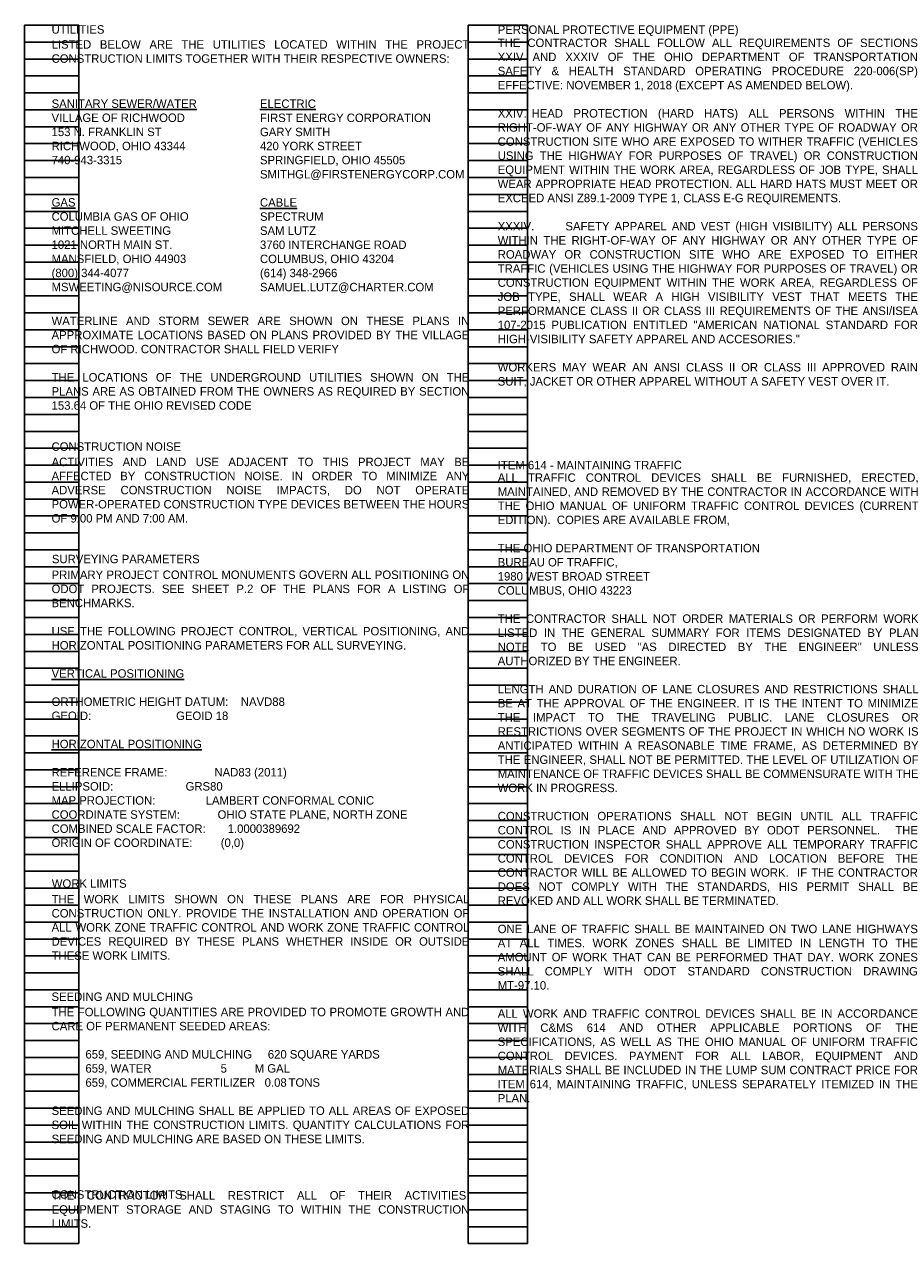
# Paper-space layout 'GENERAL NOTES 1' of a CAD drawing. Header units: feet. Extents: x 2 to 54.8, y -15.3 to 22.7.
# Tile 1 of 4: x 2 to 16.4, y 1 to 21.2. Entities that reach past the tile are written whole.
import ezdxf

# ---------------------------------------------------------------- set-up
doc = ezdxf.new("R2010")
doc.units = ezdxf.units.FT
doc.header["$MEASUREMENT"] = 0
doc.layers.add('SH_Text', color=7, linetype='Continuous')
doc.styles.add('Slanted-Normal', font='font31.shx', dxfattribs={"height": 0.14})
doc.styles.get("Standard").update_dxf_attribs({"font": 'arial.ttf'})

psp = doc.layouts.new('GENERAL NOTES 1')

# ---------------------------------------------------------------- linework, layer by layer
at = {"layer": 'Defpoints', "color": 3, "linetype": 'Continuous'}
for p, q in [((2, 0.98), (2, 21.14)), ((2, 21.14), (2.9, 21.14)), ((2.9, 0.98), (2.9, 21.14)), ((9.34, 0.98), (9.34, 21.14)), ((9.34, 21.14), (10.32, 21.14)), ((10.32, 0.98), (10.32, 21.14)), ((2, 20.86), (2.9, 20.86)), ((9.34, 20.86), (10.32, 20.86)), ((2, 20.58), (2.9, 20.58)), ((9.34, 20.58), (10.32, 20.58)), ((2, 20.3), (2.9, 20.3)), ((9.34, 20.3), (10.32, 20.3)), ((2, 20.02), (2.9, 20.02)), ((9.34, 20.02), (10.32, 20.02)), ((2, 19.74), (2.9, 19.74)), ((9.34, 19.74), (10.32, 19.74)), ((2, 19.46), (2.9, 19.46)), ((9.34, 19.46), (10.32, 19.46)), ((2, 19.18), (2.9, 19.18)), ((9.34, 19.18), (10.32, 19.18)), ((2, 18.9), (2.9, 18.9)), ((9.34, 18.9), (10.32, 18.9)), ((2, 18.62), (2.9, 18.62)), ((9.34, 18.62), (10.32, 18.62)), ((2, 18.34), (2.9, 18.34)), ((9.34, 18.34), (10.32, 18.34)), ((2, 18.06), (2.9, 18.06)), ((9.34, 18.06), (10.32, 18.06)), ((2, 17.78), (2.9, 17.78)), ((9.34, 17.78), (10.32, 17.78)), ((2, 17.5), (2.9, 17.5)), ((9.34, 17.5), (10.32, 17.5)), ((2, 17.22), (2.9, 17.22)), ((9.34, 17.22), (10.32, 17.22)), ((2, 16.94), (2.9, 16.94)), ((9.34, 16.94), (10.32, 16.94)), ((2, 16.66), (2.9, 16.66)), ((9.34, 16.66), (10.32, 16.66)), ((2, 16.38), (2.9, 16.38)), ((9.34, 16.38), (10.32, 16.38)), ((2, 16.1), (2.9, 16.1)), ((9.34, 16.1), (10.32, 16.1)), ((2, 15.82), (2.9, 15.82)), ((9.34, 15.82), (10.32, 15.82)), ((2, 15.54), (2.9, 15.54)), ((9.34, 15.54), (10.32, 15.54)), ((2, 15.26), (2.9, 15.26)), ((9.34, 15.26), (10.32, 15.26)), ((2, 14.98), (2.9, 14.98)), ((9.34, 14.98), (10.32, 14.98)), ((2, 14.7), (2.9, 14.7)), ((9.34, 14.7), (10.32, 14.7)), ((2, 14.42), (2.9, 14.42)), ((9.34, 14.42), (10.32, 14.42)), ((2, 14.14), (2.9, 14.14)), ((9.34, 14.14), (10.32, 14.14)), ((2, 13.86), (2.9, 13.86)), ((9.34, 13.86), (10.32, 13.86)), ((2, 13.58), (2.9, 13.58)), ((9.34, 13.58), (10.32, 13.58)), ((2, 13.3), (2.9, 13.3)), ((9.34, 13.3), (10.32, 13.3)), ((2, 13.02), (2.9, 13.02)), ((9.34, 13.02), (10.32, 13.02)), ((2, 12.74), (2.9, 12.74)), ((9.34, 12.74), (10.32, 12.74)), ((2, 12.46), (2.9, 12.46)), ((9.34, 12.46), (10.32, 12.46)), ((2, 12.18), (2.9, 12.18)), ((9.34, 12.18), (10.32, 12.18)), ((2, 11.9), (2.9, 11.9)), ((9.34, 11.9), (10.32, 11.9)), ((2, 11.62), (2.9, 11.62)), ((9.34, 11.62), (10.32, 11.62)), ((2, 11.34), (2.9, 11.34)), ((9.34, 11.34), (10.32, 11.34)), ((2, 11.06), (2.9, 11.06)), ((9.34, 11.06), (10.32, 11.06)), ((2, 10.78), (2.9, 10.78)), ((9.34, 10.78), (10.32, 10.78)), ((2, 10.5), (2.9, 10.5)), ((9.34, 10.5), (10.32, 10.5)), ((2, 10.22), (2.9, 10.22)), ((9.34, 10.22), (10.32, 10.22)), ((2, 9.94), (2.9, 9.94)), ((9.34, 9.94), (10.32, 9.94)), ((2, 9.66), (2.9, 9.66)), ((9.34, 9.66), (10.32, 9.66)), ((2, 9.38), (2.9, 9.38)), ((9.34, 9.38), (10.32, 9.38)), ((2, 9.1), (2.9, 9.1)), ((9.34, 9.1), (10.32, 9.1)), ((2, 8.82), (2.9, 8.82)), ((9.34, 8.82), (10.32, 8.82)), ((2, 8.54), (2.9, 8.54)), ((9.34, 8.54), (10.32, 8.54)), ((2, 8.26), (2.9, 8.26)), ((9.34, 8.26), (10.32, 8.26)), ((2, 7.98), (2.9, 7.98)), ((9.34, 7.98), (10.32, 7.98)), ((2, 7.7), (2.9, 7.7)), ((9.34, 7.7), (10.32, 7.7)), ((2, 7.42), (2.9, 7.42)), ((9.34, 7.42), (10.32, 7.42)), ((2, 7.14), (2.9, 7.14)), ((9.34, 7.14), (10.32, 7.14)), ((2, 6.86), (2.9, 6.86)), ((9.34, 6.86), (10.32, 6.86)), ((2, 6.58), (2.9, 6.58)), ((9.34, 6.58), (10.32, 6.58)), ((2, 6.3), (2.9, 6.3)), ((9.34, 6.3), (10.32, 6.3)), ((2, 6.02), (2.9, 6.02)), ((9.34, 6.02), (10.32, 6.02)), ((2, 5.74), (2.9, 5.74)), ((9.34, 5.74), (10.32, 5.74)), ((2, 5.46), (2.9, 5.46)), ((9.34, 5.46), (10.32, 5.46)), ((2, 5.18), (2.9, 5.18)), ((9.34, 5.18), (10.32, 5.18)), ((2, 4.9), (2.9, 4.9)), ((9.34, 4.9), (10.32, 4.9)), ((2, 4.62), (2.9, 4.62)), ((9.34, 4.62), (10.32, 4.62)), ((2, 4.34), (2.9, 4.34)), ((9.34, 4.34), (10.32, 4.34)), ((2, 4.06), (2.9, 4.06)), ((9.34, 4.06), (10.32, 4.06)), ((2, 3.78), (2.9, 3.78)), ((9.34, 3.78), (10.32, 3.78)), ((2, 3.5), (2.9, 3.5)), ((9.34, 3.5), (10.32, 3.5)), ((2, 3.22), (2.9, 3.22)), ((9.34, 3.22), (10.32, 3.22)), ((2, 2.94), (2.9, 2.94)), ((9.34, 2.94), (10.32, 2.94)), ((2, 2.66), (2.9, 2.66)), ((9.34, 2.66), (10.32, 2.66)), ((2, 2.38), (2.9, 2.38)), ((9.34, 2.38), (10.32, 2.38)), ((2, 2.1), (2.9, 2.1)), ((9.34, 2.1), (10.32, 2.1)), ((2, 1.82), (2.9, 1.82)), ((9.34, 1.82), (10.32, 1.82)), ((2, 1.54), (2.9, 1.54)), ((9.34, 1.54), (10.32, 1.54)), ((2, 1.26), (2.9, 1.26)), ((9.34, 1.26), (10.32, 1.26)), ((2, 0.98), (2.9, 0.98)), ((9.34, 0.98), (10.32, 0.98))]:
    psp.add_line(p, q, dxfattribs=at)

# ---------------------------------------------------------------- texts
at = {"layer": 'SH_Text', "char_height": 0.14, "attachment_point": 1, "style": 'Slanted-Normal'}
for s, insert, width in [('UTILITIES', (2.45, 21.14), 4.89293), ('PERSONAL PROTECTIVE EQUIPMENT (PPE)', (9.83, 21.137), 4.89293), ('\\pxqj;\\P\\P\\PLISTED BELOW ARE THE UTILITIES LOCATED WITHIN THE PROJECT CONSTRUCTION LIMITS TOGETHER WITH THEIR RESPECTIVE OWNERS:', (2.45, 21.592), 6.89), ('{\\LSANITARY SEWER/WATER\\P}VILLAGE OF RICHWOOD{\\L\\P}153 N. FRANKLIN ST{\\L\\P}RICHWOOD, OHIO 43344\\P740-943-3315\\P{\\L\\P\\PGAS\\P}COLUMBIA GAS OF OHIO\\PMITCHELL SWEETING \\P1021 NORTH MAIN ST.\\PMANSFIELD, OHIO 44903\\P(800) 344-4077 MSWEETING@NISOURCE.COM', (2.45, 19.912), 3.15129), ('{\\LELECTRIC\\P}FIRST ENERGY CORPORATION\\PGARY SMITH\\P420 YORK STREET\\PSPRINGFIELD, OHIO 45505\\PSMITHGL@FIRSTENERGYCORP.COM{\\L\\P\\PCABLE\\P}SPECTRUM\\PSAM LUTZ\\P3760 INTERCHANGE ROAD\\PCOLUMBUS, OHIO 43204\\P(614) 348-2966\\PSAMUEL.LUTZ@CHARTER.COM', (5.897, 19.911), 3.08172), ('\\pxqj;WATERLINE AND STORM SEWER ARE SHOWN ON THESE PLANS IN APPROXIMATE LOCATIONS BASED ON PLANS PROVIDED BY THE VILLAGE OF RICHWOOD. CONTRACTOR SHALL FIELD VERIFY\\P\\PTHE LOCATIONS OF THE UNDERGROUND UTILITIES SHOWN ON THE PLANS ARE AS OBTAINED FROM THE OWNERS AS REQUIRED BY SECTION 153.64 OF THE OHIO REVISED CODE\\P{\\fSwis721 BT|b1|i1|c0|p34;\\P\\P}\\PACTIVITIES AND LAND USE ADJACENT TO THIS PROJECT MAY BE AFFECTED BY CONSTRUCTION NOISE. IN ORDER TO MINIMIZE ANY ADVERSE CONSTRUCTION NOISE IMPACTS, DO NOT OPERATE POWER-OPERATED CONSTRUCTION TYPE DEVICES BETWEEN THE HOURS OF 9:00 PM AND 7:00 AM.\\P\\P\\P\\PPRIMARY PROJECT CONTROL MONUMENTS GOVERN ALL POSITIONING ON ODOT PROJECTS. SEE SHEET P.2 OF THE PLANS FOR A LISTING OF BENCHMARKS.\\P\\PUSE THE FOLLOWING PROJECT CONTROL, VERTICAL POSITIONING, AND HORIZONTAL POSITIONING PARAMETERS FOR ALL SURVEYING.\\P\\P{\\LVERTICAL POSITIONING\\P}\\PORTHOMETRIC HEIGHT DATUM:    NAVD88\\PGEOID:                           GEOID 18\\P\\P{\\LHORIZONTAL POSITIONING\\P\\P}REFERENCE FRAME:               NAD83 (2011)\\PELLIPSOID:                       GRS80\\PMAP PROJECTION:                LAMBERT CONFORMAL CONIC\\PCOORDINATE SYSTEM:            OHIO STATE PLANE, NORTH ZONE\\PCOMBINED SCALE FACTOR:       1.0000389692\\PORIGIN OF COORDINATE:         (0,0)\\P\\P\\P\\PTHE WORK LIMITS SHOWN ON THESE PLANS ARE FOR PHYSICAL CONSTRUCTION ONLY. PROVIDE THE INSTALLATION AND OPERATION OF ALL WORK ZONE TRAFFIC CONTROL AND WORK ZONE TRAFFIC CONTROL DEVICES REQUIRED BY THESE PLANS WHETHER INSIDE OR OUTSIDE THESE WORK LIMITS.\\P\\P\\P\\PTHE FOLLOWING QUANTITIES ARE PROVIDED TO PROMOTE GROWTH AND CARE OF PERMANENT SEEDED AREAS:\\P\\P^I659, SEEDING AND MULCHING     620 SQUARE YARDS\\P\\pq*;^I659, WATER                      5^IM GAL\\P\\pqj;^I659, COMMERCIAL FERTILIZER   0.08^ITONS\\P\\PSEEDING AND MULCHING SHALL BE APPLIED TO ALL AREAS OF EXPOSED SOIL WITHIN THE CONSTRUCTION LIMITS. QUANTITY CALCULATIONS FOR SEEDING AND MULCHING ARE BASED ON THESE LIMITS.\\P\\P\\P\\PTHE CONTRACTOR SHALL RESTRICT ALL OF THEIR ACTIVITIES, EQUIPMENT STORAGE AND STAGING TO WITHIN THE CONSTRUCTION LIMITS.', (2.45, 16.318), 6.89), ('CONSTRUCTION NOISE', (2.449, 14.238), 4.89293), ('ITEM 614 - MAINTAINING TRAFFIC', (9.83, 13.932), 4.89293), ('SURVEYING PARAMETERS', (2.455, 12.377), 4.89293), ('WORK LIMITS', (2.453, 7.008), 4.89293), ('SEEDING AND MULCHING', (2.449, 5.135), 4.89293), ('CONSTRUCTION LIMITS', (2.451, 1.863), 4.89293)]:
    psp.add_mtext(s, dxfattribs=dict(at, insert=insert, width=width))
at = {"layer": 'SH_Text', "insert": (9.83, 21.152), "char_height": 0.14, "attachment_point": 1, "style": 'Slanted-Normal'}
psp.add_mtext_dynamic_manual_height_columns('\\pxqj;\\PTHE CONTRACTOR SHALL FOLLOW ALL REQUIREMENTS OF SECTIONS XXIV AND XXXIV OF THE OHIO DEPARTMENT OF TRANSPORTATION SAFETY & HEALTH STANDARD OPERATING PROCEDURE 220-006(SP) EFFECTIVE: NOVEMBER 1, 2018 (EXCEPT AS AMENDED BELOW).\\P\\PXXIV.^IHEAD PROTECTION (HARD HATS) ALL PERSONS WITHIN THE RIGHT-OF-WAY OF ANY HIGHWAY OR ANY OTHER TYPE OF ROADWAY OR CONSTRUCTION SITE WHO ARE EXPOSED TO WITHER TRAFFIC (VEHICLES USING THE HIGHWAY FOR PURPOSES OF TRAVEL) OR CONSTRUCTION EQUIPMENT WITHIN THE WORK AREA, REGARDLESS OF JOB TYPE, SHALL WEAR APPROPRIATE HEAD PROTECTION. ALL HARD HATS MUST MEET OR EXCEED ANSI Z89.1-2009 TYPE 1, CLASS E-G REQUIREMENTS.\\P\\PXXXIV.^ISAFETY APPAREL AND VEST (HIGH VISIBILITY) ALL PERSONS WITHIN THE RIGHT-OF-WAY OF ANY HIGHWAY OR ANY OTHER TYPE OF ROADWAY OR CONSTRUCTION SITE WHO ARE EXPOSED TO EITHER TRAFFIC (VEHICLES USING THE HIGHWAY FOR PURPOSES OF TRAVEL) OR CONSTRUCTION EQUIPMENT WITHIN THE WORK AREA, REGARDLESS OF JOB TYPE, SHALL WEAR A HIGH VISIBILITY VEST THAT MEETS THE PERFORMANCE CLASS II OR CLASS III REQUIREMENTS OF THE ANSI/ISEA 107-2015 PUBLICATION ENTITLED "AMERICAN NATIONAL STANDARD FOR HIGH-VISIBILITY SAFETY APPAREL AND ACCESORIES."\\P\\PWORKERS MAY WEAR AN ANSI CLASS II OR CLASS III APPROVED RAIN SUIT, JACKET OR OTHER APPAREL WITHOUT A SAFETY VEST OVER IT.', width=6.93, gutter_width=1, heights=[0], dxfattribs=at)
at = {"layer": 'SH_Text', "insert": (9.83, 13.725), "char_height": 0.14, "attachment_point": 1}
psp.add_mtext_dynamic_manual_height_columns('\\pxr-0.075,qj;{\\Ffont31|c0;ALL TRAFFIC CONTROL DEVICES SHALL BE FURNISHED, ERECTED, MAINTAINED, AND REMOVED BY THE CONTRACTOR IN ACCORDANCE WITH THE OHIO MANUAL OF UNIFORM TRAFFIC CONTROL DEVICES (CURRENT EDITION).  COPIES ARE AVAILABLE FROM,\\P\\pq*;\\P\\ptr34.875;THE OHIO DEPARTMENT OF TRANSPORTATION\\P\\ptz;BUREAU OF TRAFFIC,\\P\\pt31.48333;1980 WEST BROAD STREET\\P\\ptz;COLUMBUS, OHIO 43223\\P\\P\\pqj;THE CONTRACTOR SHALL NOT ORDER MATERIALS OR PERFORM WORK LISTED IN THE GENERAL SUMMARY FOR ITEMS DESIGNATED BY PLAN NOTE TO BE USED "AS DIRECTED BY THE ENGINEER" UNLESS AUTHORIZED BY THE ENGINEER.\\P\\PLENGTH AND DURATION OF LANE CLOSURES AND RESTRICTIONS SHALL BE AT THE APPROVAL OF THE ENGINEER. IT IS THE INTENT TO MINIMIZE THE IMPACT TO THE TRAVELING PUBLIC. LANE CLOSURES OR RESTRICTIONS OVER SEGMENTS OF THE PROJECT IN WHICH NO WORK IS ANTICIPATED WITHIN A REASONABLE TIME FRAME, AS DETERMINED BY THE ENGINEER, SHALL NOT BE PERMITTED. THE LEVEL OF UTILIZATION OF MAINTENANCE OF TRAFFIC DEVICES SHALL BE COMMENSURATE WITH THE WORK IN PROGRESS.\\P\\P\\pr0;CONSTRUCTION OPERATIONS SHALL NOT BEGIN UNTIL ALL TRAFFIC CONTROL IS IN PLACE AND APPROVED BY ODOT PERSONNEL.  THE CONSTRUCTION INSPECTOR SHALL APPROVE ALL TEMPORARY TRAFFIC CONTROL DEVICES FOR CONDITION AND LOCATION BEFORE THE CONTRACTOR WILL BE ALLOWED TO BEGIN WORK.  IF THE CONTRACTOR DOES NOT COMPLY WITH THE STANDARDS, HIS PERMIT SHALL BE REVOKED AND ALL WORK SHALL BE TERMINATED.\\P\\pq*;\\P\\pqj;ONE LANE OF TRAFFIC SHALL BE MAINTAINED ON TWO LANE HIGHWAYS AT ALL TIMES. WORK ZONES SHALL BE LIMITED IN LENGTH TO THE AMOUNT OF WORK THAT CAN BE PERFORMED THAT DAY. WORK ZONES SHALL COMPLY WITH ODOT STANDARD CONSTRUCTION DRAWING MT-97.10.\\P\\P\\pa0.66667,se1.07917,t8.3625;ALL WORK AND TRAFFIC CONTROL DEVICES SHALL BE IN ACCORDANCE WITH C&MS 614 AND OTHER APPLICABLE PORTIONS OF THE SPECIFICATIONS, AS WELL AS THE OHIO MANUAL OF UNIFORM TRAFFIC CONTROL DEVICES. PAYMENT FOR ALL LABOR, EQUIPMENT AND MATERIALS SHALL BE INCLUDED IN THE LUMP SUM CONTRACT PRICE FOR ITEM 614, MAINTAINING TRAFFIC, UNLESS SEPARATELY ITEMIZED IN THE PLAN.}', width=6.93, gutter_width=1, heights=[11.215], dxfattribs=at)

doc.saveas('drawing.dxf')
